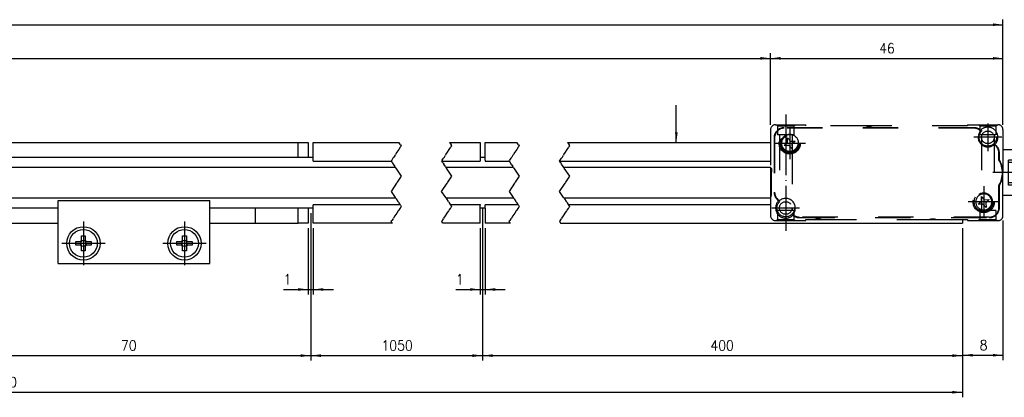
# Model space of a CAD drawing. Header units: millimetres. Extents: x -85 to 3708, y -72 to 348.
# Tile 6 of 10: x 216 to 411, y 133 to 208. Entities that reach past the tile are written whole.
import ezdxf

# ---------------------------------------------------------------- set-up
doc = ezdxf.new("R2010")
doc.units = ezdxf.units.MM
doc.linetypes.add('DASHED', pattern=[15, 7, -8])
doc.linetypes.add('DOT_CENTER', pattern=[14, 12, -1, 0, -1])
doc.layers.add('1', color=7, linetype='Continuous')
doc.styles.add('CONVERTER_11', font='txt.shx', dxfattribs={"width": 0.9})
doc.dimstyles.new('ME10_DIM_18', dxfattribs={"dimtxt": 2, "dimasz": 2, "dimexe": 1, "dimexo": 1, "dimgap": 1, "dimtad": 1, "dimdsep": 46, "dimtxsty": 'CONVERTER_11', "dimsah": 1, "dimcen": 0.09, "dimclrd": 2, "dimclre": 2, "dimclrt": 2, "dimadec": 0, "dimazin": 0, "dimtfac": 1, "dimtdec": 4, "dimtix": 1, "dimtmove": 0, "dimatfit": 3, "dimfxl": 1, "dimtolj": 1, "dimtzin": 0, "dimarcsym": 0})
doc.dimstyles.new('ME10_DIM_24', dxfattribs={"dimtxt": 2, "dimasz": 2, "dimexe": 1, "dimexo": 1, "dimgap": 1, "dimtad": 1, "dimdsep": 46, "dimtxsty": 'CONVERTER_11', "dimsah": 1, "dimcen": 0.09, "dimclrd": 2, "dimclre": 2, "dimclrt": 2, "dimadec": 0, "dimazin": 0, "dimtfac": 1, "dimtdec": 4, "dimtix": 1, "dimtmove": 0, "dimatfit": 3, "dimfxl": 1, "dimtolj": 1, "dimtzin": 0, "dimarcsym": 0})
doc.dimstyles.new('ME10_DIM_25', dxfattribs={"dimtxt": 2, "dimasz": 2, "dimexe": 1, "dimexo": 1, "dimgap": 1, "dimtad": 1, "dimdsep": 46, "dimtxsty": 'CONVERTER_11', "dimsah": 1, "dimcen": 0.09, "dimclrd": 2, "dimclre": 2, "dimclrt": 2, "dimadec": 0, "dimazin": 0, "dimtfac": 1, "dimtdec": 4, "dimtix": 1, "dimtmove": 0, "dimatfit": 3, "dimfxl": 1, "dimtolj": 1, "dimtzin": 0, "dimarcsym": 0})
doc.dimstyles.new('ME10_DIM_26', dxfattribs={"dimtxt": 2, "dimasz": 2, "dimexe": 1, "dimexo": 1, "dimgap": 1, "dimtad": 1, "dimdsep": 46, "dimtxsty": 'CONVERTER_11', "dimsah": 1, "dimcen": 0.09, "dimclrd": 2, "dimclre": 2, "dimclrt": 2, "dimadec": 0, "dimazin": 0, "dimtfac": 1, "dimtdec": 4, "dimtix": 1, "dimtmove": 0, "dimatfit": 3, "dimfxl": 1, "dimtolj": 1, "dimtzin": 0, "dimarcsym": 0})
doc.dimstyles.new('ME10_DIM_27', dxfattribs={"dimtxt": 2, "dimasz": 2, "dimexe": 1, "dimexo": 1, "dimgap": 1, "dimtad": 1, "dimdsep": 46, "dimtxsty": 'CONVERTER_11', "dimsah": 1, "dimcen": 0.09, "dimclrd": 2, "dimclre": 2, "dimclrt": 2, "dimadec": 0, "dimazin": 0, "dimtfac": 1, "dimtdec": 4, "dimtix": 1, "dimtmove": 0, "dimatfit": 3, "dimfxl": 1, "dimtolj": 1, "dimtzin": 0, "dimarcsym": 0})
doc.dimstyles.new('ME10_DIM_29', dxfattribs={"dimtxt": 2, "dimasz": 2, "dimexe": 1, "dimexo": 1, "dimgap": 1, "dimtad": 1, "dimdsep": 46, "dimtxsty": 'CONVERTER_11', "dimsah": 1, "dimcen": 0.09, "dimclrd": 2, "dimclre": 2, "dimclrt": 2, "dimadec": 0, "dimazin": 0, "dimtfac": 1, "dimtdec": 4, "dimtix": 1, "dimtmove": 0, "dimatfit": 3, "dimfxl": 1, "dimtolj": 1, "dimtzin": 0, "dimarcsym": 0})
doc.dimstyles.new('ME10_DIM_30', dxfattribs={"dimtxt": 2, "dimasz": 2, "dimexe": 1, "dimexo": 1, "dimgap": 1, "dimtad": 1, "dimdsep": 46, "dimtxsty": 'CONVERTER_11', "dimsah": 1, "dimcen": 0.09, "dimclrd": 2, "dimclre": 2, "dimclrt": 2, "dimadec": 0, "dimazin": 0, "dimtfac": 1, "dimtdec": 4, "dimtix": 1, "dimtmove": 0, "dimatfit": 3, "dimfxl": 1, "dimtolj": 1, "dimtzin": 0, "dimarcsym": 0})
doc.dimstyles.new('ME10_DIM_31', dxfattribs={"dimtxt": 2, "dimasz": 2, "dimexe": 1, "dimexo": 1, "dimgap": 1, "dimtad": 1, "dimdsep": 46, "dimtxsty": 'CONVERTER_11', "dimsah": 1, "dimcen": 0.09, "dimclrd": 2, "dimclre": 2, "dimclrt": 2, "dimadec": 0, "dimazin": 0, "dimtfac": 1, "dimtdec": 4, "dimtix": 1, "dimtmove": 0, "dimatfit": 3, "dimfxl": 1, "dimtolj": 1, "dimtzin": 0, "dimarcsym": 0})
doc.dimstyles.new('ME10_DIM_32', dxfattribs={"dimtxt": 2, "dimasz": 2, "dimexe": 1, "dimexo": 1, "dimgap": 1, "dimtad": 1, "dimdsep": 46, "dimtxsty": 'CONVERTER_11', "dimsah": 1, "dimcen": 0.09, "dimclrd": 2, "dimclre": 2, "dimclrt": 2, "dimadec": 0, "dimazin": 0, "dimtfac": 1, "dimtdec": 4, "dimtix": 1, "dimtmove": 0, "dimatfit": 3, "dimfxl": 1, "dimtolj": 1, "dimtzin": 0, "dimarcsym": 0})
doc.dimstyles.new('ME10_DIM_36', dxfattribs={"dimtxt": 2, "dimasz": 2, "dimexe": 1, "dimexo": 1, "dimgap": 1, "dimtad": 1, "dimdsep": 46, "dimtxsty": 'CONVERTER_11', "dimsah": 1, "dimcen": 0.09, "dimclrd": 2, "dimclre": 2, "dimclrt": 2, "dimadec": 0, "dimazin": 0, "dimtfac": 1, "dimtdec": 4, "dimtix": 1, "dimtmove": 0, "dimatfit": 3, "dimfxl": 1, "dimtolj": 1, "dimtzin": 0, "dimarcsym": 0})
doc.dimstyles.get("Standard").update_dxf_attribs({"dimtxt": 0.18, "dimasz": 0.18, "dimexe": 0.18, "dimexo": 0.0625, "dimgap": 0.09, "dimtad": 0, "dimtih": 1, "dimtoh": 1, "dimdec": 4, "dimzin": 0, "dimdsep": 46, "dimtxsty": 'Standard', "dimcen": 0.09, "dimadec": 0, "dimazin": 0, "dimtfac": 1, "dimtdec": 4, "dimtofl": 0, "dimtmove": 0, "dimatfit": 3, "dimfxl": 1, "dimtolj": 1, "dimtzin": 0, "dimarcsym": 0})

# ---------------------------------------------------------------- blocks, each defined once
blk = doc.blocks.new('CABEZA_REGLA_EXPOSED_1__19', base_point=(364.99, 168.23))
at = {"color": 2, "linetype": 'DASHED'}
for p, q in [((365.99, 187.23), (366.14, 187.23)), ((366.14, 187.23), (369.84, 187.23)), ((366.39, 186.98), (366.14, 187.23)), ((369.59, 186.98), (369.84, 187.23)), ((369.84, 187.23), (371.99, 187.23)), ((371.99, 187.03), (371.99, 187.23)), ((403.99, 187.23), (406.14, 187.23)), ((403.99, 187.23), (403.99, 187.03)), ((406.39, 186.98), (406.14, 187.23)), ((406.14, 187.23), (409.84, 187.23)), ((409.59, 186.98), (409.84, 187.23)), ((409.84, 187.23), (409.99, 187.23)), ((364.99, 186.23), (364.99, 178.73)), ((366.39, 186.98), (366.39, 185.23)), ((366.39, 186.98), (369.59, 186.98)), ((366.74, 185.23), (366.39, 185.23)), ((369.24, 185.24), (366.74, 185.23)), ((366.74, 185.23), (366.74, 170.23)), ((405.26, 186.63), (367.69, 186.63)), ((405.26, 186.53), (367.69, 186.53)), ((369.59, 185.23), (369.24, 185.24)), ((369.24, 185.24), (369.24, 182.45)), ((369.59, 186.98), (369.59, 185.23)), ((383.87, 187.03), (371.99, 187.03)), ((385.11, 187.03), (383.87, 187.03)), ((403.99, 187.03), (385.11, 187.03)), ((406.39, 186.98), (406.39, 185.23)), ((406.39, 186.98), (409.59, 186.98)), ((406.74, 185.23), (406.39, 185.23)), ((406.74, 185.23), (406.74, 173.02)), ((409.24, 185.23), (406.74, 185.23)), ((409.24, 185.23), (409.24, 184.73)), ((409.59, 185.23), (409.24, 185.23)), ((409.59, 186.98), (409.59, 185.23)), ((410.99, 186.23), (410.99, 182.23)), ((365.69, 184.63), (365.69, 173.86)), ((365.79, 184.63), (365.79, 173.86)), ((367.71, 183.08), (368.37, 183.7)), ((368.37, 183.7), (368.34, 184.62)), ((368.34, 184.62), (368.96, 183.95)), ((368.96, 183.95), (369.87, 183.99)), ((369.87, 183.99), (369.21, 183.36)), ((369.21, 183.36), (369.24, 182.45)), ((409.24, 184.73), (409.24, 170.23)), ((409.63, 182.95), (409.26, 183.32)), ((409.4, 183.32), (409.7, 183.02)), ((368.62, 183.12), (367.71, 183.08)), ((369.24, 182.45), (368.62, 183.12)), ((369.24, 182.45), (369.24, 170.73)), ((410.19, 180.26), (410.19, 181.61)), ((410.29, 180.29), (410.29, 181.61)), ((412.78, 182.23), (410.99, 182.23)), ((410.99, 182.23), (410.99, 177.73)), ((413.7, 181.53), (413.14, 182.09)), ((417.99, 180.23), (412.08, 180.23)), ((412.08, 179.73), (412.08, 180.23)), ((418.49, 179.73), (412.08, 179.73)), ((412.08, 175.73), (412.08, 179.73)), ((417.99, 181.23), (414.4, 181.23)), ((417.99, 177.73), (417.99, 181.23)), ((418.49, 180.73), (417.99, 181.23)), ((417.99, 180.23), (418.49, 180.73)), ((418.49, 180.73), (418.49, 179.73)), ((418.49, 179.73), (418.49, 177.73)), ((365.19, 178.53), (364.99, 178.73)), ((364.99, 178.73), (364.99, 178.71)), ((364.99, 178.71), (364.99, 176.73)), ((365.19, 178.53), (365.19, 177.83)), ((365.19, 176.93), (365.19, 177.83)), ((410.99, 173.23), (410.99, 177.73)), ((417.99, 174.23), (417.99, 177.73)), ((418.49, 177.73), (418.49, 175.73)), ((365.19, 176.93), (364.99, 176.73)), ((364.99, 176.73), (364.99, 172.76)), ((365.19, 173.63), (365.19, 176.93)), ((412.08, 175.23), (412.08, 175.73)), ((418.49, 175.73), (412.08, 175.73)), ((418.49, 175.73), (418.49, 174.73)), ((410.19, 170.83), (410.19, 175.21)), ((410.29, 170.83), (410.29, 175.18)), ((417.99, 175.23), (412.08, 175.23)), ((413.7, 173.94), (413.14, 173.38)), ((417.99, 174.23), (414.4, 174.23)), ((417.99, 175.23), (418.49, 174.73)), ((418.49, 174.73), (417.99, 174.23)), ((364.99, 172.76), (364.99, 169.23)), ((366.58, 172.15), (366.28, 172.45)), ((366.72, 172.15), (366.35, 172.52)), ((406.11, 171.48), (406.77, 172.1)), ((407.02, 171.52), (406.11, 171.48)), ((406.77, 172.1), (406.74, 173.02)), ((406.74, 173.02), (407.36, 172.35)), ((406.74, 173.02), (406.74, 170.23)), ((407.64, 170.85), (407.02, 171.52)), ((407.36, 172.35), (408.27, 172.39)), ((408.27, 172.39), (407.61, 171.76)), ((407.61, 171.76), (407.64, 170.85)), ((410.99, 169.23), (410.99, 173.23)), ((412.78, 173.23), (410.99, 173.23)), ((366.74, 170.23), (366.39, 170.23)), ((366.39, 170.23), (366.39, 168.48)), ((369.24, 170.23), (366.74, 170.23)), ((369.24, 170.73), (369.24, 170.23)), ((369.59, 170.23), (369.24, 170.23)), ((369.59, 170.23), (369.59, 168.48)), ((406.74, 170.23), (406.39, 170.23)), ((406.39, 170.23), (406.39, 168.48)), ((409.24, 170.23), (406.74, 170.23)), ((409.59, 170.23), (409.24, 170.23)), ((409.59, 170.23), (409.59, 168.48)), ((366.39, 168.48), (366.14, 168.23)), ((366.39, 168.48), (369.59, 168.48)), ((369.59, 168.48), (369.84, 168.23)), ((408.29, 168.93), (370.72, 168.93)), ((370.72, 168.83), (408.29, 168.83)), ((371.99, 168.43), (373.77, 168.43)), ((371.99, 168.23), (371.99, 168.43)), ((373.77, 168.43), (375.01, 168.43)), ((375.01, 168.43), (396.47, 168.43)), ((396.47, 168.43), (397.71, 168.43)), ((397.71, 168.43), (403.99, 168.43)), ((403.99, 168.43), (403.99, 168.23)), ((403.99, 168.23), (406.14, 168.23)), ((406.39, 168.48), (406.14, 168.23)), ((406.14, 168.23), (409.84, 168.23)), ((406.39, 168.48), (409.59, 168.48)), ((409.59, 168.48), (409.84, 168.23)), ((409.84, 168.23), (409.99, 168.23))]:
    blk.add_line(p, q, dxfattribs=at)
at = {"color": 7, "linetype": 'Continuous'}
for p, q in [((365.99, 168.23), (366.14, 168.23)), ((366.14, 168.23), (369.84, 168.23)), ((369.84, 168.23), (371.99, 168.23))]:
    blk.add_line(p, q, dxfattribs=at)
at = {"color": 2, "linetype": 'DASHED'}
for centre, radius in [((368.79, 183.53), 2.1), ((368.79, 183.53), 1.9), ((407.99, 184.73), 1.75), ((407.99, 184.73), 1.25), ((368.79, 183.53), 1.6), ((407.19, 171.93), 2.1), ((407.19, 171.93), 1.9), ((367.99, 170.73), 1.75), ((367.99, 170.73), 1.25)]:
    blk.add_circle(centre, radius, dxfattribs=at)
for centre, radius, start, end in [((365.99, 186.23), 1, 90, 180), ((409.99, 186.23), 1, 0, 90), ((367.69, 184.63), 2, 90, 180), ((367.69, 184.63), 1.9, 90, 180), ((368.79, 183.53), 1.76, 75.1735, 240.0377), ((368.79, 183.53), 1.76, 240.0377, 75.1735), ((384.49, 188.93), 2, 251.8051, 288.1949), ((405.26, 184.63), 2, 49.0546, 90), ((405.26, 184.63), 1.9, 46.1691, 90), ((407.99, 184.73), 1.9, 138.0289, 311.983), ((407.99, 184.73), 2, 315, 135.1434), ((408.29, 181.61), 1.9, 0, 45), ((408.29, 181.61), 2, 0, 45), ((412.78, 181.73), 0.5, 45, 90), ((414.4, 182.23), 1, 225, 270), ((405.99, 177.73), 4.9, 328.9973, 31.0027), ((405.99, 177.73), 5, 0, 30.6834), ((363.19, 177.83), 2, 0, 25.8419), ((405.99, 177.73), 5, 329.3166, 0), ((363.19, 173.63), 2, 334.1581, 0), ((367.69, 173.86), 2, 180, 225), ((367.69, 173.86), 1.9, 180, 225), ((407.19, 171.93), 1.76, 255.1735, 240.0377), ((407.19, 171.93), 1.59, 60.0377, 240.0377), ((414.4, 173.23), 1, 90, 135), ((367.99, 170.73), 2, 135, 315.1434), ((367.99, 170.73), 1.9, 318.0289, 131.983), ((407.19, 171.93), 1.59, 240.0377, 60.0377), ((412.78, 173.73), 0.5, 270, 315), ((407.19, 171.93), 1.76, 240.0377, 255.1735), ((408.29, 170.83), 2, 270, 0), ((408.29, 170.83), 1.9, 270, 0), ((365.99, 169.23), 1, 180, 270), ((370.72, 170.83), 1.9, 226.1691, 270), ((370.72, 170.83), 2, 229.0546, 270), ((374.39, 166.53), 2, 71.8051, 108.1949), ((397.09, 166.53), 2, 71.8051, 108.1949), ((409.99, 169.23), 1, 270, 0)]:
    blk.add_arc(centre, radius, start, end, dxfattribs=at)
at = {"layer": '1', "color": 2, "linetype": 'DOT_CENTER'}
for p, q in [((367.99, 189.23), (367.99, 166.23)), ((407.99, 187.48), (407.99, 181.98)), ((368.79, 186.63), (368.79, 180.43)), ((371.89, 183.53), (365.69, 183.53)), ((410.74, 184.73), (405.24, 184.73)), ((420.49, 177.73), (408.99, 177.73)), ((367.99, 173.48), (367.99, 167.98)), ((407.19, 175.03), (407.19, 168.83)), ((410.29, 171.93), (404.09, 171.93)), ((370.74, 170.73), (365.24, 170.73))]:
    blk.add_line(p, q, dxfattribs=at)
blk = doc.blocks.new('Regla_64__20', base_point=(32.99, 159.73))
at = {"color": 7, "linetype": 'Continuous'}
for p, q in [((206.49, 183.73), (271.49, 183.73)), ((271.49, 180.73), (271.49, 183.73)), ((271.49, 183.73), (273.49, 183.73)), ((273.49, 183.73), (273.49, 180.73)), ((274.49, 183.73), (291.42, 183.73)), ((274.49, 180.73), (274.49, 183.73)), ((301.42, 183.73), (307.49, 183.73)), ((307.49, 183.73), (307.49, 180.73)), ((308.49, 180.73), (308.49, 183.73)), ((308.49, 183.73), (314.77, 183.73)), ((324.77, 183.73), (364.99, 183.73)), ((274.49, 180.73), (203.49, 180.73)), ((274.49, 180.18), (274.49, 180.73)), ((274.49, 180.03), (274.49, 180.18)), ((274.49, 180.03), (289.89, 180.03)), ((299.9, 180.03), (307.49, 180.03)), ((307.49, 180.73), (307.49, 180.18)), ((308.49, 180.73), (307.49, 180.73)), ((307.49, 180.18), (307.49, 180.03)), ((308.49, 180.18), (308.49, 180.73)), ((308.49, 180.18), (308.49, 180.03)), ((308.49, 180.03), (313.24, 180.03)), ((323.24, 180.03), (364.99, 180.03)), ((290.75, 178.73), (192.69, 178.73)), ((314.1, 178.73), (300.75, 178.73)), ((364.99, 178.73), (324.1, 178.73)), ((192.69, 172.73), (290.75, 172.73)), ((223.99, 159.73), (223.99, 172.23)), ((223.99, 172.23), (253.99, 172.23)), ((253.99, 159.73), (253.99, 172.23)), ((300.75, 172.73), (314.1, 172.73)), ((324.1, 172.73), (364.99, 172.73)), ((223.99, 170.73), (203.49, 170.73)), ((274.49, 170.73), (253.99, 170.73)), ((271.49, 167.73), (271.49, 170.73)), ((273.49, 170.73), (273.49, 167.73)), ((274.49, 171.43), (291.62, 171.43)), ((274.49, 171.43), (274.49, 171.28)), ((274.49, 170.73), (274.49, 171.28)), ((274.49, 167.73), (274.49, 170.73)), ((301.62, 171.43), (307.49, 171.43)), ((307.49, 171.43), (307.49, 171.28)), ((307.49, 170.73), (307.49, 171.28)), ((308.49, 170.73), (307.49, 170.73)), ((307.49, 167.73), (307.49, 170.73)), ((308.49, 171.43), (314.97, 171.43)), ((308.49, 171.43), (308.49, 171.28)), ((308.49, 170.73), (308.49, 171.28)), ((308.49, 170.73), (308.49, 167.73)), ((324.97, 171.43), (364.99, 171.43)), ((206.49, 167.73), (223.99, 167.73)), ((253.99, 167.73), (271.49, 167.73)), ((273.49, 167.73), (271.49, 167.73)), ((290.09, 167.73), (274.49, 167.73)), ((307.49, 167.73), (300.09, 167.73)), ((313.44, 167.73), (308.49, 167.73)), ((323.44, 167.73), (402.99, 167.73)), ((402.99, 168.43), (402.99, 167.73)), ((227.49, 164.1), (228.4, 164.1)), ((227.49, 163.36), (227.49, 164.1)), ((228.4, 164.1), (228.49, 164.1)), ((228.49, 163.98), (228.49, 164.1)), ((228.49, 164.1), (228.57, 164.1)), ((228.62, 165.23), (229.36, 165.23)), ((228.62, 164.32), (228.62, 165.23)), ((228.62, 164.32), (228.62, 164.23)), ((228.62, 164.23), (228.74, 164.23)), ((228.62, 164.23), (228.62, 164.15)), ((229.24, 164.23), (229.36, 164.23)), ((229.36, 165.23), (229.36, 164.32)), ((229.36, 164.23), (229.36, 164.32)), ((229.36, 164.15), (229.36, 164.23)), ((229.49, 164.1), (229.41, 164.1)), ((229.49, 164.1), (229.49, 163.98)), ((229.58, 164.1), (229.49, 164.1)), ((229.58, 164.1), (230.49, 164.1)), ((230.49, 164.1), (230.49, 163.36)), ((247.49, 164.1), (248.4, 164.1)), ((247.49, 163.36), (247.49, 164.1)), ((248.49, 164.1), (248.4, 164.1)), ((248.57, 164.1), (248.49, 164.1)), ((248.49, 163.98), (248.49, 164.1)), ((248.62, 165.23), (249.36, 165.23)), ((248.62, 164.32), (248.62, 165.23)), ((248.62, 164.32), (248.62, 164.23)), ((248.62, 164.23), (248.74, 164.23)), ((248.62, 164.23), (248.62, 164.15)), ((249.24, 164.23), (249.36, 164.23)), ((249.36, 165.23), (249.36, 164.32)), ((249.36, 164.32), (249.36, 164.23)), ((249.36, 164.23), (249.36, 164.15)), ((249.41, 164.1), (249.49, 164.1)), ((249.49, 164.1), (249.49, 163.98)), ((249.49, 164.1), (249.58, 164.1)), ((249.58, 164.1), (250.49, 164.1)), ((250.49, 164.1), (250.49, 163.36)), ((228.4, 163.36), (227.49, 163.36)), ((228.4, 163.36), (228.49, 163.36)), ((228.49, 163.36), (228.49, 163.49)), ((228.49, 163.36), (228.57, 163.36)), ((228.62, 163.24), (228.62, 163.32)), ((228.74, 163.24), (228.62, 163.24)), ((228.62, 163.14), (228.62, 163.24)), ((228.62, 162.23), (228.62, 163.14)), ((229.36, 162.23), (228.62, 162.23)), ((229.36, 163.24), (229.24, 163.24)), ((229.36, 163.24), (229.36, 163.32)), ((229.36, 163.14), (229.36, 163.24)), ((229.36, 163.14), (229.36, 162.23)), ((229.41, 163.36), (229.49, 163.36)), ((229.49, 163.49), (229.49, 163.36)), ((229.49, 163.36), (229.58, 163.36)), ((230.49, 163.36), (229.58, 163.36)), ((248.4, 163.36), (247.49, 163.36)), ((248.49, 163.36), (248.4, 163.36)), ((248.49, 163.36), (248.49, 163.49)), ((248.57, 163.36), (248.49, 163.36)), ((248.62, 163.24), (248.62, 163.32)), ((248.62, 163.14), (248.62, 163.24)), ((248.74, 163.24), (248.62, 163.24)), ((248.62, 162.23), (248.62, 163.14)), ((249.36, 162.23), (248.62, 162.23)), ((249.36, 163.24), (249.24, 163.24)), ((249.36, 163.32), (249.36, 163.24)), ((249.36, 163.24), (249.36, 163.14)), ((249.36, 163.14), (249.36, 162.23)), ((249.49, 163.36), (249.41, 163.36)), ((249.49, 163.49), (249.49, 163.36)), ((249.58, 163.36), (249.49, 163.36)), ((250.49, 163.36), (249.58, 163.36)), ((223.99, 159.73), (253.99, 159.73))]:
    blk.add_line(p, q, dxfattribs=at)
at = {"color": 2, "linetype": 'DOT_CENTER'}
for p, q in [((291.42, 183.73), (291.49, 183.63)), ((291.75, 183.23), (291.49, 183.63)), ((291.75, 183.23), (291.89, 183.03)), ((301.49, 183.63), (301.42, 183.73)), ((301.49, 183.63), (301.75, 183.23)), ((301.89, 183.03), (301.75, 183.23)), ((314.84, 183.63), (314.77, 183.73)), ((315.1, 183.23), (314.84, 183.63)), ((315.1, 183.23), (315.24, 183.03)), ((324.84, 183.63), (324.77, 183.73)), ((324.84, 183.63), (325.1, 183.23)), ((325.24, 183.03), (325.1, 183.23)), ((290.67, 181.19), (290.75, 181.32)), ((291.05, 181.77), (290.75, 181.32)), ((291.41, 182.3), (291.05, 181.77)), ((291.7, 182.75), (291.41, 182.3)), ((291.7, 182.75), (291.79, 182.88)), ((291.89, 183.03), (291.79, 182.88)), ((300.75, 181.32), (300.67, 181.19)), ((300.75, 181.32), (301.05, 181.77)), ((301.05, 181.77), (301.41, 182.3)), ((301.41, 182.3), (301.7, 182.75)), ((301.79, 182.88), (301.7, 182.75)), ((301.79, 182.88), (301.89, 183.03)), ((314.01, 181.19), (314.1, 181.32)), ((314.4, 181.77), (314.1, 181.32)), ((314.76, 182.3), (314.4, 181.77)), ((315.05, 182.75), (314.76, 182.3)), ((315.05, 182.75), (315.14, 182.88)), ((315.24, 183.03), (315.14, 182.88)), ((324.1, 181.32), (324.01, 181.19)), ((324.1, 181.32), (324.4, 181.77)), ((324.4, 181.77), (324.76, 182.3)), ((324.76, 182.3), (325.05, 182.75)), ((325.14, 182.88), (325.05, 182.75)), ((325.14, 182.88), (325.24, 183.03)), ((290, 180.18), (289.89, 180.03)), ((289.89, 180.03), (290.09, 179.73)), ((290.26, 180.58), (290, 180.18)), ((290.09, 179.73), (290.19, 179.58)), ((290.19, 179.58), (290.29, 179.43)), ((290.43, 180.83), (290.26, 180.58)), ((290.29, 179.43), (290.62, 178.93)), ((290.67, 181.19), (290.43, 180.83)), ((300, 180.18), (299.9, 180.03)), ((300.09, 179.73), (299.9, 180.03)), ((300, 180.18), (300.26, 180.58)), ((300.19, 179.58), (300.09, 179.73)), ((300.19, 179.58), (300.29, 179.43)), ((300.26, 180.58), (300.43, 180.83)), ((300.62, 178.93), (300.29, 179.43)), ((300.43, 180.83), (300.67, 181.19)), ((313.24, 180.03), (313.34, 180.18)), ((313.24, 180.03), (313.44, 179.73)), ((313.61, 180.58), (313.34, 180.18)), ((313.44, 179.73), (313.54, 179.58)), ((313.64, 179.43), (313.54, 179.58)), ((313.78, 180.83), (313.61, 180.58)), ((313.64, 179.43), (313.97, 178.93)), ((314.01, 181.19), (313.78, 180.83)), ((323.24, 180.03), (323.34, 180.18)), ((323.44, 179.73), (323.24, 180.03)), ((323.34, 180.18), (323.61, 180.58)), ((323.54, 179.58), (323.44, 179.73)), ((323.64, 179.43), (323.54, 179.58)), ((323.61, 180.58), (323.78, 180.83)), ((323.97, 178.93), (323.64, 179.43)), ((323.78, 180.83), (324.01, 181.19)), ((290.62, 178.93), (290.72, 178.78)), ((290.72, 178.78), (290.75, 178.73)), ((290.75, 178.73), (290.82, 178.63)), ((290.82, 178.63), (291.89, 177.03)), ((300.62, 178.93), (300.72, 178.78)), ((300.75, 178.73), (300.72, 178.78)), ((300.82, 178.63), (300.75, 178.73)), ((301.89, 177.03), (300.82, 178.63)), ((314.07, 178.78), (313.97, 178.93)), ((314.07, 178.78), (314.1, 178.73)), ((314.1, 178.73), (314.17, 178.63)), ((314.17, 178.63), (315.24, 177.03)), ((324.07, 178.78), (323.97, 178.93)), ((324.1, 178.73), (324.07, 178.78)), ((324.17, 178.63), (324.1, 178.73)), ((325.24, 177.03), (324.17, 178.63)), ((290.96, 175.63), (289.89, 174.03)), ((291.03, 175.73), (290.96, 175.63)), ((291.1, 175.83), (291.03, 175.73)), ((291.89, 177.03), (291.1, 175.83)), ((299.89, 174.03), (300.96, 175.63)), ((300.96, 175.63), (301.03, 175.73)), ((301.03, 175.73), (301.1, 175.83)), ((301.1, 175.83), (301.89, 177.03)), ((314.31, 175.63), (313.24, 174.03)), ((314.38, 175.73), (314.31, 175.63)), ((314.44, 175.83), (314.38, 175.73)), ((315.24, 177.03), (314.44, 175.83)), ((323.24, 174.03), (324.31, 175.63)), ((324.31, 175.63), (324.38, 175.73)), ((324.38, 175.73), (324.44, 175.83)), ((324.44, 175.83), (325.24, 177.03)), ((289.89, 174.03), (290.69, 172.83)), ((300.69, 172.83), (299.89, 174.03)), ((313.24, 174.03), (314.04, 172.83)), ((324.04, 172.83), (323.24, 174.03)), ((290.69, 172.83), (290.75, 172.73)), ((290.75, 172.73), (290.79, 172.68)), ((290.79, 172.68), (290.89, 172.53)), ((290.89, 172.53), (291.22, 172.03)), ((291.22, 172.03), (291.32, 171.88)), ((291.32, 171.88), (291.42, 171.73)), ((291.42, 171.73), (291.62, 171.43)), ((300.75, 172.73), (300.69, 172.83)), ((300.79, 172.68), (300.75, 172.73)), ((300.79, 172.68), (300.89, 172.53)), ((301.22, 172.03), (300.89, 172.53)), ((301.22, 172.03), (301.32, 171.88)), ((301.42, 171.73), (301.32, 171.88)), ((301.62, 171.43), (301.42, 171.73)), ((314.04, 172.83), (314.1, 172.73)), ((314.1, 172.73), (314.14, 172.68)), ((314.24, 172.53), (314.14, 172.68)), ((314.24, 172.53), (314.57, 172.03)), ((314.67, 171.88), (314.57, 172.03)), ((314.67, 171.88), (314.77, 171.73)), ((314.77, 171.73), (314.97, 171.43)), ((324.1, 172.73), (324.04, 172.83)), ((324.14, 172.68), (324.1, 172.73)), ((324.24, 172.53), (324.14, 172.68)), ((324.57, 172.03), (324.24, 172.53)), ((324.67, 171.88), (324.57, 172.03)), ((324.77, 171.73), (324.67, 171.88)), ((324.97, 171.43), (324.77, 171.73)), ((291.01, 169.7), (290.65, 169.17)), ((291.3, 170.15), (291.01, 169.7)), ((291.3, 170.15), (291.39, 170.28)), ((291.63, 170.63), (291.39, 170.28)), ((291.62, 171.43), (291.72, 171.28)), ((291.8, 170.88), (291.63, 170.63)), ((291.72, 171.28), (291.89, 171.03)), ((291.89, 171.03), (291.8, 170.88)), ((300.65, 169.17), (301.01, 169.7)), ((301.01, 169.7), (301.3, 170.15)), ((301.39, 170.28), (301.3, 170.15)), ((301.39, 170.28), (301.63, 170.63)), ((301.62, 171.43), (301.72, 171.28)), ((301.63, 170.63), (301.8, 170.88)), ((301.89, 171.03), (301.72, 171.28)), ((301.8, 170.88), (301.89, 171.03)), ((314.36, 169.7), (314, 169.17)), ((314.65, 170.15), (314.36, 169.7)), ((314.65, 170.15), (314.74, 170.28)), ((314.98, 170.63), (314.74, 170.28)), ((315.07, 171.28), (314.97, 171.43)), ((315.14, 170.88), (314.98, 170.63)), ((315.07, 171.28), (315.24, 171.03)), ((315.24, 171.03), (315.14, 170.88)), ((324, 169.17), (324.36, 169.7)), ((324.36, 169.7), (324.65, 170.15)), ((324.74, 170.28), (324.65, 170.15)), ((324.74, 170.28), (324.98, 170.63)), ((325.07, 171.28), (324.97, 171.43)), ((324.98, 170.63), (325.14, 170.88)), ((325.24, 171.03), (325.07, 171.28)), ((325.14, 170.88), (325.24, 171.03)), ((289.89, 168.03), (290.03, 168.23)), ((290.02, 167.83), (289.89, 168.03)), ((290.02, 167.83), (290.09, 167.73)), ((290.27, 168.59), (290.03, 168.23)), ((290.27, 168.59), (290.35, 168.72)), ((290.65, 169.17), (290.35, 168.72)), ((300.03, 168.23), (299.89, 168.03)), ((299.89, 168.03), (300.02, 167.83)), ((300.09, 167.73), (300.02, 167.83)), ((300.03, 168.23), (300.27, 168.59)), ((300.35, 168.72), (300.27, 168.59)), ((300.35, 168.72), (300.65, 169.17)), ((313.24, 168.03), (313.38, 168.23)), ((313.37, 167.83), (313.24, 168.03)), ((313.37, 167.83), (313.44, 167.73)), ((313.61, 168.59), (313.38, 168.23)), ((313.61, 168.59), (313.7, 168.72)), ((314, 169.17), (313.7, 168.72)), ((323.38, 168.23), (323.24, 168.03)), ((323.24, 168.03), (323.37, 167.83)), ((323.37, 167.83), (323.44, 167.73)), ((323.38, 168.23), (323.61, 168.59)), ((323.7, 168.72), (323.61, 168.59)), ((323.7, 168.72), (324, 169.17))]:
    blk.add_line(p, q, dxfattribs=at)
at = {"color": 7, "linetype": 'Continuous'}
for centre, radius in [((228.99, 163.73), 3.3), ((228.99, 163.73), 2.75), ((248.99, 163.73), 3.3), ((248.99, 163.73), 2.75)]:
    blk.add_circle(centre, radius, dxfattribs=at)
for centre, radius, start, end in [((228.99, 163.73), 0.697, 122.0857, 147.9143), ((228.92, 163.73), 0.495, 149.9727, 210.0273), ((228.99, 163.73), 0.556, 138.2818, 153.5618), ((228.99, 163.73), 0.556, 131.7182, 138.2818), ((228.99, 163.73), 0.556, 116.4382, 131.7182), ((228.99, 163.8), 0.495, 59.9727, 120.0273), ((228.99, 163.73), 0.556, 48.2818, 63.5618), ((228.99, 163.73), 0.697, 32.0857, 57.9143), ((228.99, 163.73), 0.556, 41.7182, 48.2818), ((228.99, 163.73), 0.556, 26.4382, 41.7182), ((228.99, 163.73), 0.556, 333.5618, 26.4382), ((248.99, 163.73), 0.697, 122.0857, 147.9143), ((248.92, 163.73), 0.495, 149.9727, 210.0273), ((248.99, 163.73), 0.556, 138.2818, 153.5618), ((248.99, 163.73), 0.556, 131.7182, 138.2818), ((248.99, 163.73), 0.556, 116.4382, 131.7182), ((248.99, 163.8), 0.495, 59.9727, 120.0273), ((248.99, 163.73), 0.556, 48.2818, 63.5618), ((248.99, 163.73), 0.697, 32.0857, 57.9143), ((248.99, 163.73), 0.556, 41.7182, 48.2818), ((248.99, 163.73), 0.556, 26.4382, 41.7182), ((248.99, 163.73), 0.556, 333.5618, 26.4382), ((228.99, 163.73), 0.697, 212.0857, 237.9143), ((228.99, 163.73), 0.556, 206.4382, 221.7182), ((228.99, 163.73), 0.556, 221.7182, 228.2818), ((228.99, 163.73), 0.556, 228.2818, 243.5618), ((228.99, 163.66), 0.495, 239.9727, 300.0273), ((228.99, 163.73), 0.556, 296.4382, 311.7182), ((228.99, 163.73), 0.697, 302.0857, 327.9143), ((228.99, 163.73), 0.556, 311.7182, 318.2818), ((228.99, 163.73), 0.556, 318.2818, 333.5618), ((248.99, 163.73), 0.697, 212.0857, 237.9143), ((248.99, 163.73), 0.556, 206.4382, 221.7182), ((248.99, 163.73), 0.556, 221.7182, 228.2818), ((248.99, 163.73), 0.556, 228.2818, 243.5618), ((248.99, 163.66), 0.495, 239.9727, 300.0273), ((248.99, 163.73), 0.556, 296.4382, 311.7182), ((248.99, 163.73), 0.697, 302.0857, 327.9143), ((248.99, 163.73), 0.556, 311.7182, 318.2818), ((248.99, 163.73), 0.556, 318.2818, 333.5618)]:
    blk.add_arc(centre, radius, start, end, dxfattribs=at)
at = {"layer": '1', "color": 2, "linetype": 'DOT_CENTER'}
for p, q in [((228.99, 168.03), (228.99, 159.43)), ((248.99, 168.03), (248.99, 159.43)), ((233.29, 163.73), (224.69, 163.73)), ((253.29, 163.73), (244.69, 163.73))]:
    blk.add_line(p, q, dxfattribs=at)
blk = doc.blocks.new('EXG_EXGA-2940__22', base_point=(24.99, 157.9))
for name, p in [('CABEZA_REGLA_EXPOSED_1__19', (364.99, 168.23)), ('Regla_64__20', (32.99, 159.73))]:
    blk.add_blockref(name, p)
blk = doc.blocks.new('*D42')
at = {"layer": '1', "color": 2, "linetype": 'Continuous'}
for p, q in [((307.99, 169.74), (307.99, 140.5)), ((402.99, 166.73), (402.99, 140.5)), ((307.99, 141.5), (402.99, 141.5))]:
    blk.add_line(p, q, dxfattribs=at)
at = {"layer": '1', "color": 2}
for points in [[(309.99, 141.76), (309.99, 141.23), (307.99, 141.5)], [(400.99, 141.23), (400.99, 141.76), (402.99, 141.5)]]:
    blk.add_solid(points, dxfattribs=at)
at = {"layer": '1', "color": 2, "insert": (353.09, 142.5), "char_height": 2, "attachment_point": 7, "rotation": 0.0001, "line_spacing_factor": 0.60024, "style": 'CONVERTER_11'}
blk.add_mtext('400', dxfattribs=at)
blk = doc.blocks.new('*D48')
at = {"layer": '1', "color": 2, "linetype": 'Continuous'}
for p, q in [((203.99, 169.73), (203.99, 140.5)), ((273.99, 169.74), (273.99, 140.5)), ((203.99, 141.5), (273.99, 141.5))]:
    blk.add_line(p, q, dxfattribs=at)
at = {"layer": '1', "color": 2}
for points in [[(205.99, 141.76), (205.99, 141.23), (203.99, 141.5)], [(271.99, 141.23), (271.99, 141.76), (273.99, 141.5)]]:
    blk.add_solid(points, dxfattribs=at)
at = {"layer": '1', "color": 2, "insert": (236.43, 142.5), "char_height": 2, "attachment_point": 7, "rotation": 0.0001, "line_spacing_factor": 0.60024, "style": 'CONVERTER_11'}
blk.add_mtext('70', dxfattribs=at)
blk = doc.blocks.new('*D49')
at = {"layer": '1', "color": 2, "linetype": 'Continuous'}
for p, q in [((273.49, 166.73), (273.49, 153.6)), ((274.49, 166.73), (274.49, 153.6)), ((268.6, 154.6), (273.49, 154.6)), ((273.49, 154.6), (274.49, 154.6)), ((274.49, 154.6), (278.49, 154.6))]:
    blk.add_line(p, q, dxfattribs=at)
at = {"layer": '1', "color": 2}
for points in [[(271.49, 154.33), (271.49, 154.86), (273.49, 154.6)], [(276.49, 154.86), (276.49, 154.33), (274.49, 154.6)]]:
    blk.add_solid(points, dxfattribs=at)
at = {"layer": '1', "color": 2, "insert": (268.6, 155.6), "char_height": 2, "attachment_point": 7, "rotation": 0.0001, "line_spacing_factor": 0.60024, "style": 'CONVERTER_11'}
blk.add_mtext('1', dxfattribs=at)
blk = doc.blocks.new('*D50')
at = {"layer": '1', "color": 2, "linetype": 'Continuous'}
for p, q in [((273.99, 169.74), (273.99, 140.5)), ((307.99, 169.74), (307.99, 140.5)), ((273.99, 141.5), (307.99, 141.5))]:
    blk.add_line(p, q, dxfattribs=at)
at = {"layer": '1', "color": 2}
for points in [[(275.99, 141.76), (275.99, 141.23), (273.99, 141.5)], [(305.99, 141.23), (305.99, 141.76), (307.99, 141.5)]]:
    blk.add_solid(points, dxfattribs=at)
at = {"layer": '1', "color": 2, "insert": (287.99, 142.5), "char_height": 2, "attachment_point": 7, "rotation": 0.0001, "line_spacing_factor": 0.60024, "style": 'CONVERTER_11'}
blk.add_mtext('1050', dxfattribs=at)
blk = doc.blocks.new('*D51')
at = {"layer": '1', "color": 2, "linetype": 'Continuous'}
for p, q in [((410.99, 168.23), (410.99, 140.57)), ((402.99, 166.73), (402.99, 140.57)), ((402.99, 141.57), (410.99, 141.57))]:
    blk.add_line(p, q, dxfattribs=at)
at = {"layer": '1', "color": 2}
for points in [[(404.99, 141.84), (404.99, 141.31), (402.99, 141.57)], [(408.99, 141.31), (408.99, 141.84), (410.99, 141.57)]]:
    blk.add_solid(points, dxfattribs=at)
at = {"layer": '1', "color": 2, "insert": (406.39, 142.57), "char_height": 2, "attachment_point": 7, "rotation": 0.0001, "line_spacing_factor": 0.60024, "style": 'CONVERTER_11'}
blk.add_mtext('8', dxfattribs=at)
blk = doc.blocks.new('*D53')
at = {"layer": '1', "color": 2, "linetype": 'Continuous'}
for p, q in [((24.99, 187.23), (24.99, 201.37)), ((364.99, 187.23), (364.99, 201.37)), ((24.99, 200.37), (364.99, 200.37))]:
    blk.add_line(p, q, dxfattribs=at)
at = {"layer": '1', "color": 2}
for points in [[(26.99, 200.64), (26.99, 200.11), (24.99, 200.37)], [(362.99, 200.11), (362.99, 200.64), (364.99, 200.37)]]:
    blk.add_solid(points, dxfattribs=at)
at = {"layer": '1', "color": 2, "insert": (189.21, 201.37), "char_height": 2, "attachment_point": 7, "rotation": 0.0001, "line_spacing_factor": 0.60024, "style": 'CONVERTER_11'}
blk.add_mtext('CM', dxfattribs=at)
blk = doc.blocks.new('*D54')
at = {"layer": '1', "color": 2, "linetype": 'Continuous'}
for p, q in [((364.99, 187.23), (364.99, 201.37)), ((410.99, 187.23), (410.99, 201.37)), ((364.99, 200.37), (410.99, 200.37))]:
    blk.add_line(p, q, dxfattribs=at)
at = {"layer": '1', "color": 2}
for points in [[(366.99, 200.64), (366.99, 200.11), (364.99, 200.37)], [(408.99, 200.11), (408.99, 200.64), (410.99, 200.37)]]:
    blk.add_solid(points, dxfattribs=at)
at = {"layer": '1', "color": 2, "insert": (386.49, 201.37), "char_height": 2, "attachment_point": 7, "rotation": 0.0001, "line_spacing_factor": 0.60024, "style": 'CONVERTER_11'}
blk.add_mtext('46', dxfattribs=at)
blk = doc.blocks.new('*D55')
at = {"layer": '1', "color": 2, "linetype": 'Continuous'}
for p, q in [((24.99, 187.23), (24.99, 208.04)), ((24.99, 207.04), (410.99, 207.04)), ((410.99, 187.23), (410.99, 208.04))]:
    blk.add_line(p, q, dxfattribs=at)
at = {"layer": '1', "color": 2}
for points in [[(26.99, 207.3), (26.99, 206.77), (24.99, 207.04)], [(408.99, 206.77), (408.99, 207.3), (410.99, 207.04)]]:
    blk.add_solid(points, dxfattribs=at)
at = {"layer": '1', "color": 2, "insert": (203.63, 208.04), "char_height": 2, "attachment_point": 7, "rotation": 0.0001, "line_spacing_factor": 0.60024, "style": 'CONVERTER_11'}
blk.add_mtext('CM+46', dxfattribs=at)
blk = doc.blocks.new('*D56')
at = {"layer": '1', "color": 2, "linetype": 'Continuous'}
for p, q in [((32.99, 166.73), (32.99, 133.24)), ((402.99, 166.73), (402.99, 133.24)), ((32.99, 134.24), (402.99, 134.24))]:
    blk.add_line(p, q, dxfattribs=at)
at = {"layer": '1', "color": 2}
for points in [[(34.99, 134.51), (34.99, 133.98), (32.99, 134.24)], [(400.99, 133.98), (400.99, 134.51), (402.99, 134.24)]]:
    blk.add_solid(points, dxfattribs=at)
at = {"layer": '1', "color": 2, "insert": (207.28, 135.24), "char_height": 2, "attachment_point": 7, "rotation": 0.0001, "line_spacing_factor": 0.60024, "style": 'CONVERTER_11'}
blk.add_mtext('CM+30', dxfattribs=at)
blk = doc.blocks.new('*D60')
at = {"layer": '1', "color": 2, "linetype": 'Continuous'}
for p, q in [((307.49, 166.73), (307.49, 153.6)), ((308.49, 166.73), (308.49, 153.6)), ((302.69, 154.6), (307.49, 154.6)), ((307.49, 154.6), (308.49, 154.6)), ((308.49, 154.6), (312.49, 154.6))]:
    blk.add_line(p, q, dxfattribs=at)
at = {"layer": '1', "color": 2}
for points in [[(305.49, 154.33), (305.49, 154.86), (307.49, 154.6)], [(310.49, 154.86), (310.49, 154.33), (308.49, 154.6)]]:
    blk.add_solid(points, dxfattribs=at)
at = {"layer": '1', "color": 2, "insert": (302.69, 155.6), "char_height": 2, "attachment_point": 7, "rotation": 0.0001, "line_spacing_factor": 0.60024, "style": 'CONVERTER_11'}
blk.add_mtext('1', dxfattribs=at)
blk = doc.blocks.new('Superior1', base_point=(164, 172.527))
at = {"layer": '1', "color": 2, "linetype": 'DOT_CENTER'}
for p, q in [((262.99, 170.734), (262.99, 167.734)), ((307.99, 170.737), (307.99, 169.737))]:
    blk.add_line(p, q, dxfattribs=at)
at = {"layer": '1', "color": 7, "linetype": 'Continuous'}
blk.add_line((273.49, 170.734), (273.99, 170.737), dxfattribs=at)
at = {"layer": '1', "color": 2}
blk.add_solid([(346.076, 185.734), (346.603, 185.734), (346.34, 183.734)], dxfattribs=at)
blk.add_blockref('EXG_EXGA-2940__22', (24.99, 157.904))
at = {"layer": '1'}
for base, p1, text, dimstyle, picture, middle in [((24.99, 207.036), (410.99, 186.234), 'CM+46', 'ME10_DIM_31', '*D55', (207.828, 209.036)), ((24.99, 200.372), (364.99, 186.234), 'CM', 'ME10_DIM_29', '*D53', (190.808, 202.372))]:
    dim = blk.add_linear_dim(base=base, p1=p1, p2=(24.99, 186.234), text=text, dimstyle=dimstyle, dxfattribs=at)
    dim.commit()
    dim.dimension.update_dxf_attribs({"geometry": picture, "text_midpoint": middle, "text_rotation": 0.00014})
for base, p1, p2, dimstyle, picture, middle in [((364.99, 200.372), (410.99, 186.234), (364.99, 186.234), 'ME10_DIM_30', '*D54', (387.99, 202.372)), ((203.99, 141.496), (273.99, 170.737), (203.99, 170.734), 'ME10_DIM_24', '*D48', (237.929, 143.496)), ((273.99, 141.496), (307.99, 170.737), (273.99, 170.737), 'ME10_DIM_26', '*D50', (290.99, 143.496)), ((307.99, 141.496), (402.99, 167.734), (307.99, 170.737), 'ME10_DIM_18', '*D42', (355.49, 143.496)), ((273.49, 154.596), (274.49, 167.734), (273.49, 167.734), 'ME10_DIM_25', '*D49', (268.899, 156.596)), ((307.49, 154.596), (308.49, 167.734), (307.49, 167.734), 'ME10_DIM_36', '*D60', (302.991, 156.596)), ((402.99, 141.574), (410.99, 169.234), (402.99, 167.734), 'ME10_DIM_27', '*D51', (406.99, 143.574))]:
    dim = blk.add_linear_dim(base=base, p1=p1, p2=p2, dimstyle=dimstyle, dxfattribs=at)
    dim.commit()
    dim.dimension.update_dxf_attribs({"geometry": picture, "text_midpoint": middle, "text_rotation": 0.00014})
dim = blk.add_aligned_dim(p1=(402.99, 167.734), p2=(32.99, 167.734), distance=33.491, text='CM+30', dimstyle='ME10_DIM_32', dxfattribs=at)
dim.commit()
dim.dimension.update_dxf_attribs({"geometry": '*D56', "text_midpoint": (211.481, 136.243), "text_rotation": 0.00014})
at = {"layer": '1', "color": 2, "linetype": 'Continuous', "has_arrowhead": 0}
blk.add_leader([(346.34, 183.734), (346.34, 191.079)], dimstyle='Standard', dxfattribs=at)

msp = doc.modelspace()

# ---------------------------------------------------------------- block references
msp.add_blockref('Superior1', (164, 172.53))

doc.saveas('drawing.dxf')
